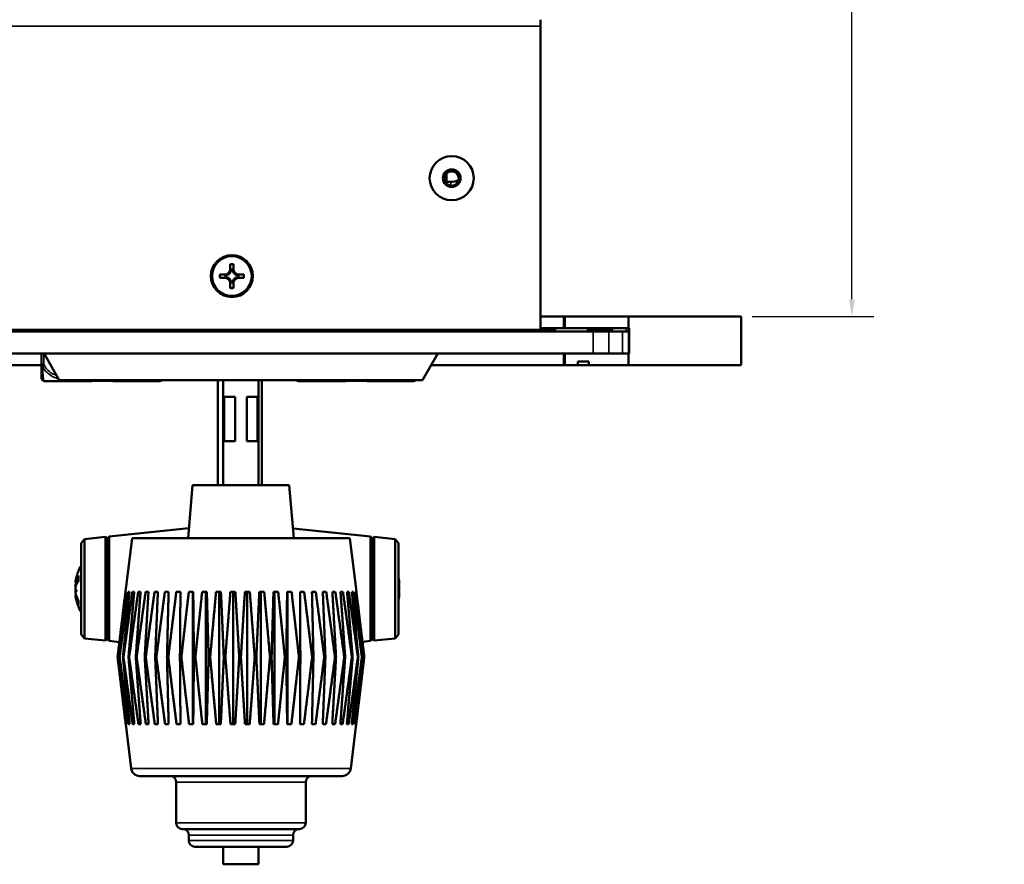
# Model space of a CAD drawing. Header units: inches. Extents: x 1.4 to 53.9, y 1.3 to 58.
# Tile 29 of 227: x 47.2 to 52.8, y 3.5 to 8.3. Entities that reach past the tile are written whole.
import ezdxf

# ---------------------------------------------------------------- set-up
doc = ezdxf.new("R2010")
doc.units = ezdxf.units.IN
doc.header["$MEASUREMENT"] = 0
for name, color, linetype, lineweight in [('Dimension (ANSI)', 7, 'Continuous', 25), ('Visible (ANSI)', 7, 'Continuous', 50), ('Visible Narrow (ANSI)', 7, 'Continuous', 35)]:
    doc.layers.add(name, color=color, linetype=linetype, lineweight=lineweight)
doc.styles.add('Note Text (ANSI)', font='tahoma.ttf')
doc.dimstyles.new('Default (ANSI)', dxfattribs={"dimtxt": 0.25, "dimasz": 0.098425, "dimexe": 0.125, "dimexo": 0.0625, "dimgap": 0.031496, "dimtad": 0, "dimtih": 1, "dimtoh": 1, "dimrnd": 1e-08, "dimzin": 4, "dimdsep": 46, "dimtxsty": 'Note Text (ANSI)', "dimcen": 0.09, "dimdle": 0.393701, "dimclrd": 256, "dimclre": 256, "dimclrt": 256, "dimadec": 0, "dimazin": 1, "dimtfac": 1, "dimtofl": 0, "dimtmove": 0, "dimatfit": 3, "dimfxl": 1, "dimtolj": 1, "dimtzin": 4, "dimlwd": -1, "dimlwe": -1, "dimarcsym": 0})

# ---------------------------------------------------------------- blocks, each defined once
blk = doc.blocks.new('*D4')
at = {"layer": 'Defpoints', "color": 0, "transparency": 16777216}
for p in [(50.1927, 11.7652), (51.3302, 6.5901), (51.9576, 6.5901)]:
    blk.add_point(p, dxfattribs=at)
at = {"layer": 'Dimension (ANSI)', "transparency": 16777216}
for p, q in [((50.2552, 11.7652), (52.0826, 11.7652)), ((51.9576, 11.6668), (51.9576, 9.3727)), ((51.9576, 6.6885), (51.9576, 8.9826)), ((51.3927, 6.5901), (52.0826, 6.5901))]:
    blk.add_line(p, q, dxfattribs=at)
for points in [[(51.9412, 11.6668), (51.974, 11.6668), (51.9576, 11.7652)], [(51.9412, 6.6885), (51.974, 6.6885), (51.9576, 6.5901)]]:
    blk.add_solid(points, dxfattribs=at)
at = {"layer": 'Dimension (ANSI)', "transparency": 16777216, "insert": (51.0355, 9.3412), "char_height": 0.25, "attachment_point": 1, "style": 'Note Text (ANSI)'}
blk.add_mtext('\\A1;5.18 [131.5]', dxfattribs=at)

msp = doc.modelspace()

# ---------------------------------------------------------------- linework, layer by layer
at = {"layer": 'Visible (ANSI)'}
for p, q in [((50.1927, 8.2356), (50.1927, 8.2732)), ((50.1927, 8.2356), (50.1927, 6.5151)), ((49.6586, 7.3946), (49.6548, 7.3946)), ((49.6586, 7.3996), (49.6586, 7.3946)), ((49.6586, 7.3946), (49.6586, 7.3457)), ((49.6586, 7.3536), (49.6836, 7.3536)), ((48.4337, 6.8605), (48.4337, 6.888)), ((48.4337, 6.888), (48.4517, 6.888)), ((48.4517, 6.888), (48.4517, 6.8605)), ((48.3742, 6.8105), (48.3742, 6.8285)), ((48.3742, 6.8285), (48.4017, 6.8285)), ((48.3742, 6.8285), (48.4177, 6.8281)), ((48.4017, 6.8105), (48.3742, 6.8105)), ((48.4059, 6.8243), (48.4059, 6.8141)), ((48.4074, 6.8229), (48.4074, 6.8154)), ((48.4216, 6.8281), (48.4177, 6.8281)), ((48.4177, 6.8281), (48.4177, 6.826)), ((48.4177, 6.8123), (48.4177, 6.8103)), ((48.4359, 6.8442), (48.4337, 6.8442)), ((48.4478, 6.8561), (48.4376, 6.8561)), ((48.4465, 6.8545), (48.439, 6.8545)), ((48.4517, 6.8442), (48.4496, 6.8442)), ((48.4678, 6.8281), (48.4638, 6.8281)), ((48.4678, 6.8281), (48.5112, 6.8285)), ((48.4678, 6.826), (48.4678, 6.8281)), ((48.4678, 6.8103), (48.4678, 6.8123)), ((48.478, 6.8154), (48.478, 6.8229)), ((48.4796, 6.8141), (48.4796, 6.8243)), ((48.4837, 6.8285), (48.5112, 6.8285)), ((48.5112, 6.8105), (48.4837, 6.8105)), ((48.5112, 6.8285), (48.5112, 6.8105)), ((48.4337, 6.7941), (48.4359, 6.7941)), ((48.4337, 6.751), (48.4337, 6.7785)), ((48.4376, 6.7824), (48.4478, 6.7824)), ((48.439, 6.7838), (48.4465, 6.7838)), ((48.4496, 6.7941), (48.4517, 6.7941)), ((48.4517, 6.7785), (48.4517, 6.751)), ((48.4517, 6.751), (48.4337, 6.751)), ((50.1927, 6.5901), (50.3252, 6.5901)), ((50.3252, 6.5901), (50.3252, 6.5251)), ((50.3302, 6.5901), (50.3252, 6.5901)), ((50.3302, 6.5901), (50.3302, 6.5251)), ((50.6902, 6.5901), (50.3302, 6.5901)), ((51.3302, 6.5901), (50.6902, 6.5901)), ((50.6902, 6.5901), (50.6902, 6.5251)), ((51.3302, 6.3151), (51.3302, 6.5901)), ((18.4205, 6.5051), (50.4909, 6.5051)), ((50.1927, 6.5151), (18.7187, 6.5151)), ((50.1927, 6.5146), (18.7187, 6.5146)), ((49.0828, 6.5051), (49.0828, 6.5146)), ((49.4557, 6.5146), (49.4653, 6.5051)), ((49.4658, 6.5051), (49.4563, 6.5146)), ((49.9968, 6.5051), (49.9968, 6.5051)), ((50.0568, 6.5051), (50.0568, 6.5051)), ((50.1927, 6.5251), (50.3252, 6.5251)), ((50.1927, 6.5146), (50.1927, 6.5151)), ((50.1927, 6.5146), (50.1927, 6.5051)), ((50.2659, 6.515), (50.2756, 6.51)), ((50.2705, 6.515), (50.2756, 6.5177)), ((50.2705, 6.5126), (50.2705, 6.5176)), ((50.2817, 6.5251), (50.2817, 6.5246)), ((50.3252, 6.5251), (50.3302, 6.5251)), ((50.3302, 6.5251), (50.6902, 6.5251)), ((50.4612, 6.5099), (50.4612, 6.5198)), ((50.4909, 6.5051), (50.5793, 6.5051)), ((50.6561, 6.5051), (50.5793, 6.5051)), ((50.5992, 6.5099), (50.5992, 6.5198)), ((50.6561, 6.5051), (50.6927, 6.5051)), ((50.6802, 6.5051), (50.6802, 6.5251)), ((50.6902, 6.5251), (50.6952, 6.5251)), ((50.6927, 6.3801), (50.6927, 6.5051)), ((50.6952, 6.5251), (50.6952, 6.3801)), ((50.4909, 6.3801), (18.4205, 6.3801)), ((47.3644, 6.3801), (47.3644, 6.3204)), ((47.4639, 6.2301), (47.3782, 6.3801)), ((49.5242, 6.2301), (49.61, 6.3801)), ((50.3252, 6.3801), (50.3252, 6.3151)), ((50.3302, 6.3801), (50.3302, 6.3151)), ((50.5259, 6.3801), (50.4909, 6.3801)), ((50.6902, 6.3801), (50.5259, 6.3801)), ((50.6952, 6.3801), (50.6902, 6.3801)), ((50.6902, 6.3801), (50.6902, 6.3151)), ((47.1901, 6.3151), (47.3644, 6.3151)), ((49.5728, 6.3151), (50.3252, 6.3151)), ((50.3252, 6.3151), (50.3302, 6.3151)), ((50.3302, 6.3151), (50.4039, 6.3151)), ((50.4039, 6.3151), (50.4039, 6.3351)), ((50.4039, 6.3351), (50.4669, 6.3351)), ((50.4669, 6.3151), (50.4039, 6.3151)), ((50.4669, 6.3351), (50.4669, 6.3151)), ((50.4669, 6.3151), (50.6902, 6.3151)), ((50.6902, 6.3151), (51.3302, 6.3151)), ((47.3802, 6.2245), (47.555, 6.2245)), ((49.5242, 6.2301), (47.4639, 6.2301)), ((47.555, 6.2245), (47.6242, 6.2245)), ((47.7897, 6.2245), (47.8589, 6.2245)), ((47.8589, 6.2245), (48.0337, 6.2245)), ((48.3631, 5.6344), (48.3631, 6.2301)), ((48.3941, 5.6344), (48.3941, 6.2301)), ((48.5941, 5.6344), (48.5941, 6.2301)), ((48.6131, 6.2301), (48.6131, 5.6344)), ((48.8202, 6.2245), (48.995, 6.2245)), ((48.995, 6.2245), (49.0642, 6.2245)), ((49.2297, 6.2245), (49.2989, 6.2245)), ((49.2989, 6.2245), (49.4737, 6.2245)), ((48.3996, 5.8844), (48.3996, 6.1344)), ((48.4613, 6.1344), (48.3996, 6.1344)), ((48.4613, 6.1344), (48.4613, 5.8844)), ((48.5269, 5.8844), (48.5269, 6.1344)), ((48.5885, 6.1344), (48.5269, 6.1344)), ((48.5885, 6.1344), (48.5885, 5.8844)), ((48.3996, 5.8844), (48.4613, 5.8844)), ((48.5269, 5.8844), (48.5885, 5.8844)), ((48.2203, 5.6344), (48.1941, 5.3344)), ((48.2203, 5.6344), (48.7678, 5.6344)), ((48.7678, 5.6344), (48.7941, 5.3344)), ((47.7469, 5.3424), (48.199, 5.3906)), ((49.2292, 5.3424), (48.7893, 5.3893)), ((47.588, 5.3054), (47.6079, 5.3275)), ((47.588, 4.7874), (47.588, 5.3054)), ((47.6079, 5.3275), (47.7271, 5.3403)), ((47.6079, 5.3275), (47.6079, 4.7653)), ((47.7271, 5.3403), (47.7271, 4.7526)), ((47.738, 5.3314), (47.7271, 5.3403)), ((47.738, 5.3314), (47.7469, 5.3424)), ((47.738, 5.3314), (47.738, 4.7614)), ((47.7469, 4.7505), (47.7469, 5.3424)), ((47.877, 5.3344), (47.8395, 5.0294)), ((47.877, 5.3344), (49.1112, 5.3344)), ((49.1112, 5.3344), (49.1486, 5.0294)), ((49.2292, 5.3424), (49.2292, 4.7505)), ((49.238, 5.3314), (49.2292, 5.3424)), ((49.238, 5.3314), (49.249, 5.3403)), ((49.238, 5.3314), (49.238, 4.7614)), ((49.249, 4.7526), (49.249, 5.3403)), ((49.3682, 5.3275), (49.249, 5.3403)), ((49.3682, 4.7653), (49.3682, 5.3275)), ((49.388, 5.3054), (49.3682, 5.3275)), ((49.388, 5.3054), (49.388, 4.7874)), ((47.5568, 5.0876), (47.557, 5.0876)), ((47.557, 5.0832), (47.5674, 5.0823)), ((47.5732, 5.1191), (47.5732, 5.0905)), ((49.3917, 5.0874), (49.39, 5.0873)), ((47.8396, 5.0294), (47.8395, 5.0294)), ((47.8459, 5.0294), (47.8426, 5.0294)), ((47.8625, 5.0294), (47.8557, 5.0294)), ((47.889, 5.0294), (47.8789, 5.0294)), ((47.925, 5.0294), (47.9117, 5.0294)), ((47.97, 5.0294), (47.9538, 5.0294)), ((48.0233, 5.0294), (48.0044, 5.0294)), ((48.0841, 5.0294), (48.0627, 5.0294)), ((48.1512, 5.0294), (48.1278, 5.0294)), ((48.2238, 5.0294), (48.1987, 5.0294)), ((48.2218, 5.0294), (48.2218, 4.2794)), ((48.3007, 5.0294), (48.2742, 5.0294)), ((48.2952, 5.0294), (48.2952, 4.2794)), ((48.3806, 5.0294), (48.3532, 5.0294)), ((48.3716, 5.0294), (48.3716, 4.2794)), ((48.4623, 5.0294), (48.4344, 5.0294)), ((48.4501, 5.0294), (48.4501, 4.2794)), ((48.5445, 5.0294), (48.5166, 5.0294)), ((48.5292, 5.0294), (48.5292, 4.2794)), ((48.6259, 5.0294), (48.5984, 5.0294)), ((48.6077, 5.0294), (48.6077, 4.2794)), ((48.7052, 5.0294), (48.6786, 5.0294)), ((48.6845, 5.0294), (48.6845, 4.2794)), ((48.7812, 5.0294), (48.7558, 5.0294)), ((48.7583, 5.0294), (48.7583, 4.2794)), ((48.8526, 5.0294), (48.829, 5.0294)), ((48.9185, 5.0294), (48.8968, 5.0294)), ((48.9776, 5.0294), (48.9583, 5.0294)), ((49.0291, 5.0294), (49.0125, 5.0294)), ((49.0721, 5.0294), (49.0585, 5.0294)), ((49.106, 5.0294), (49.0956, 5.0294)), ((49.1303, 5.0294), (49.1232, 5.0294)), ((49.1446, 5.0294), (49.1409, 5.0294)), ((49.1486, 5.0294), (49.1484, 5.0294)), ((47.5568, 5.0052), (47.561, 5.0056)), ((47.557, 5.0096), (47.5597, 5.0098)), ((47.5732, 4.9769), (47.5732, 4.9565)), ((49.3911, 5.0164), (49.388, 5.0166)), ((49.3917, 5.0054), (49.391, 5.0054)), ((47.588, 4.7874), (47.6079, 4.7653)), ((47.6079, 4.7653), (47.7271, 4.7526)), ((47.738, 4.7614), (47.7271, 4.7526)), ((47.738, 4.7614), (47.7469, 4.7505)), ((47.7469, 4.7505), (47.8051, 4.7443)), ((49.2292, 4.7505), (49.1829, 4.7455)), ((49.238, 4.7614), (49.2292, 4.7505)), ((49.238, 4.7614), (49.249, 4.7526)), ((49.3682, 4.7653), (49.249, 4.7526)), ((49.388, 4.7874), (49.3682, 4.7653)), ((47.7949, 4.6594), (47.7954, 4.6594)), ((47.8047, 4.6594), (47.8064, 4.6594)), ((47.8254, 4.6594), (47.8282, 4.6594)), ((47.8567, 4.6594), (47.8605, 4.6594)), ((47.898, 4.6594), (47.9029, 4.6594)), ((47.9487, 4.6594), (47.9545, 4.6594)), ((48.008, 4.6594), (48.0146, 4.6594)), ((48.0749, 4.6594), (48.0823, 4.6594)), ((48.1485, 4.6594), (48.1565, 4.6594)), ((48.2275, 4.6594), (48.2361, 4.6594)), ((48.3108, 4.6594), (48.3196, 4.6594)), ((48.3969, 4.6594), (48.406, 4.6594)), ((48.4845, 4.6594), (48.4937, 4.6594)), ((48.5723, 4.6594), (48.5814, 4.6594)), ((48.6589, 4.6594), (48.6678, 4.6594)), ((48.7429, 4.6594), (48.7514, 4.6594)), ((48.8229, 4.6594), (48.831, 4.6594)), ((48.8978, 4.6594), (48.9052, 4.6594)), ((48.9663, 4.6594), (48.973, 4.6594)), ((49.0273, 4.6594), (49.0332, 4.6594)), ((49.0799, 4.6594), (49.0849, 4.6594)), ((49.1233, 4.6594), (49.1273, 4.6594)), ((49.1568, 4.6594), (49.1597, 4.6594)), ((49.1798, 4.6594), (49.1816, 4.6594)), ((49.192, 4.6594), (49.1927, 4.6594)), ((47.8407, 4.2794), (47.8408, 4.2794)), ((47.8716, 4.0283), (47.8407, 4.2794)), ((47.8439, 4.2794), (47.847, 4.2794)), ((47.857, 4.2794), (47.8635, 4.2794)), ((47.8803, 4.2794), (47.8898, 4.2794)), ((47.9131, 4.2794), (47.9258, 4.2794)), ((47.9552, 4.2794), (47.9706, 4.2794)), ((48.0057, 4.2794), (48.0238, 4.2794)), ((48.064, 4.2794), (48.0843, 4.2794)), ((48.129, 4.2794), (48.1513, 4.2794)), ((48.1998, 4.2794), (48.2237, 4.2794)), ((48.2752, 4.2794), (48.3004, 4.2794)), ((48.3541, 4.2794), (48.3801, 4.2794)), ((48.4352, 4.2794), (48.4617, 4.2794)), ((48.5172, 4.2794), (48.5437, 4.2794)), ((48.5989, 4.2794), (48.625, 4.2794)), ((48.6789, 4.2794), (48.7042, 4.2794)), ((48.756, 4.2794), (48.78, 4.2794)), ((48.8289, 4.2794), (48.8514, 4.2794)), ((48.8966, 4.2794), (48.9171, 4.2794)), ((48.9579, 4.2794), (48.9762, 4.2794)), ((49.0119, 4.2794), (49.0277, 4.2794)), ((49.0578, 4.2794), (49.0707, 4.2794)), ((49.0947, 4.2794), (49.1047, 4.2794)), ((49.1166, 4.0283), (49.1474, 4.2794)), ((49.1222, 4.2794), (49.129, 4.2794)), ((49.1398, 4.2794), (49.1433, 4.2794)), ((49.1472, 4.2794), (49.1474, 4.2794)), ((49.067, 3.9844), (47.9212, 3.9844)), ((48.1269, 3.9494), (48.1269, 3.7194)), ((48.8613, 3.9494), (48.8613, 3.7194)), ((48.8263, 3.6844), (48.1619, 3.6844)), ((48.1987, 3.6494), (48.1987, 3.6194)), ((48.7894, 3.6494), (48.7894, 3.6194)), ((48.7544, 3.5844), (48.2337, 3.5844)), ((48.3942, 3.5844), (48.3942, 3.4844)), ((48.5939, 3.5844), (48.5939, 3.4844)), ((48.5939, 3.4844), (48.3942, 3.4844))]:
    msp.add_line(p, q, dxfattribs=at)
for centre, radius, start, end in [((49.6836, 7.4611), 0.1075, 270, 294.6583), ((47.3802, 6.2403), 0.0157, 180, 270), ((48.0337, 6.2403), 0.0157, 270, 319.4584), ((48.8202, 6.2403), 0.0157, 220.5416, 270), ((49.4737, 6.2403), 0.0157, 270, 319.4584), ((47.8244, 5.0464), 0.2708, 150.762, 170.9829), ((49.1241, 5.0464), 0.2708, 9.1353, 12.957), ((47.8244, 5.0464), 0.2708, 189.0171, 209.238), ((49.1241, 5.0464), 0.2708, 347.043, 350.8647), ((47.9212, 4.0344), 0.05, 187, 270), ((49.067, 4.0344), 0.05, 270, 353), ((48.0919, 3.9494), 0.035, 0, 90), ((48.8963, 3.9494), 0.035, 90, 180), ((48.1619, 3.7194), 0.035, 180, 270), ((48.1637, 3.6494), 0.035, 0, 90), ((48.8244, 3.6494), 0.035, 90, 180), ((48.8263, 3.7194), 0.035, 270, 0), ((48.2337, 3.6194), 0.035, 180, 270), ((48.7544, 3.6194), 0.035, 270, 0)]:
    msp.add_arc(centre, radius, start, end, dxfattribs=at)
for centre, major_axis in [((49.6889, 7.3746), (0.125, 0)), ((49.6889, 7.3746), (-0.125, 0)), ((49.6889, 7.3746), (-0.05, 0)), ((49.6889, 7.3726), (0.0406, 0)), ((48.4427, 6.8195), (0.119, 0)), ((48.4427, 6.8195), (0.1125, 0))]:
    msp.add_ellipse(centre, major_axis=major_axis, ratio=0.999985, dxfattribs=at)
for centre, major_axis, ratio, start_param, end_param in [((49.6889, 7.3735), (0.05, 0), 0.999985, 0.010821, 3.130771), ((48.4017, 6.8605), (0.032, 0), 0.999985, 4.712389, 6.283185), ((48.4017, 6.7785), (0.032, 0), 0.999985, 0, 1.570796), ((48.4064, 6.8602), (0.0337, -0.0134), 0.988199, 5.070915, 5.402202), ((48.4064, 6.7782), (-0.0337, 0.0134), 0.988199, 4.772715, 5.104002), ((48.4017, 6.8601), (-0.0377, 0), 0.999985, 1.722262, 2.007869), ((48.4017, 6.7781), (0.0377, 0), 0.999985, 1.133723, 1.419331), ((48.4017, 6.8601), (-0.0377, 0), 0.999985, 2.127289, 2.5851), ((48.4017, 6.7781), (0.0377, 0), 0.999985, 0.556493, 1.014303), ((48.4017, 6.8555), (0, 0.0365), 0.983455, 4.397645, 4.728932), ((48.4017, 6.8601), (0.0377, 0), 0.999985, 5.846112, 6.13172), ((48.4837, 6.8601), (-0.0377, 0), 0.999985, 0.151466, 0.437073), ((48.4837, 6.8555), (0, -0.0365), 0.983455, 4.695846, 5.027133), ((48.4837, 6.8605), (-0.032, 0), 0.999985, 0, 1.570796), ((48.4837, 6.8601), (-0.0377, 0), 0.999985, 0.556493, 1.014303), ((48.4837, 6.7785), (-0.032, 0), 0.999985, 4.712389, 6.283185), ((48.4837, 6.7781), (0.0377, 0), 0.999985, 2.127289, 2.5851), ((48.4837, 6.8601), (-0.0377, 0), 0.999985, 1.133723, 1.419331), ((48.479, 6.8602), (0.0337, 0.0134), 0.988199, 4.022576, 4.353863), ((48.4837, 6.7781), (0.0377, 0), 0.999985, 1.722262, 2.007869), ((48.479, 6.7782), (-0.0337, -0.0134), 0.988199, 4.320776, 4.652063), ((48.4017, 6.7781), (0.0377, 0), 0.999985, 0.151466, 0.437073), ((48.4017, 6.783), (0, 0.0359), 0.999504, 4.695846, 5.027133), ((48.4837, 6.7781), (-0.0377, 0), 0.999985, 5.846112, 6.13172), ((48.4837, 6.783), (0, -0.0359), 0.999504, 4.397645, 4.728932), ((50.2127, 6.5095), (0.0578, 0.0005), 0.220723, 0.402773, 1.922863), ((50.2127, 6.5172), (0.0578, 0.0005), 0.220723, 0, 0.630333), ((50.5302, 6.5267), (0.0578, 0), 0.220857, 3.270357, 6.154421), ((50.5302, 6.5343), (-0.0578, 0), 0.220857, 0.811268, 2.330325), ((47.8175, 5.0495), (-0.1089, -0.2448), 0.981775, 4.844878, 4.97421), ((47.8175, 5.0377), (-0.211, 0.1651), 0.959481, 0.35114, 0.480472), ((47.5274, 5.1009), (-0.0686, 0.0028), 0.148914, 2.025667, 2.028828), ((47.823, 5.0348), (-0.2684, 0.0323), 0.684182, 5.975665, 6.172967), ((47.823, 5.0604), (-0.269, -0.0269), 0.484523, 5.84502, 6.042322), ((47.823, 5.0574), (-0.2682, -0.0342), 0.724085, 5.97881, 5.998821), ((49.1255, 5.0422), (0.2569, 0.0841), 0.959972, 6.171038, 6.20366), ((49.1255, 5.0543), (0.2663, -0.0469), 0.864699, 0.343574, 0.376196), ((49.4211, 5.093), (-0.0686, 0.0038), 0.145069, 1.11308, 1.130096), ((49.1309, 5.0585), (0.233, -0.1322), 0.936063, 0.651848, 0.658613), ((47.8175, 5.0086), (-0.2637, 0.0477), 0.221909, 0.203689, 0.333021), ((47.5274, 5.0299), (0.0686, 0.0121), 0.011646, 1.029614, 1.11993), ((47.8175, 5.0851), (-0.2639, -0.0467), 0.077234, 0.14989, 0.279222), ((49.1309, 5.0096), (0.2635, 0.0489), 0.305995, 0.106846, 0.170554), ((49.1309, 5.0811), (0.2629, -0.0519), 0.441366, 0.250388, 0.314097), ((49.1255, 5.031), (0.2693, 0.0244), 0.266193, 6.034015, 6.066637), ((49.4211, 5.0337), (0.0686, 0.0109), 0.066941, 2.009016, 2.062571), ((49.4211, 5.0182), (-0.0686, 0.0115), 0.046265, 5.168979, 5.222534), ((49.4211, 5.0747), (-0.0686, -0.0115), 0.046265, 1.070261, 1.114206), ((49.1309, 5.0117), (0.2629, 0.0519), 0.441366, 5.97904, 6.032797), ((47.823, 5.0355), (-0.2682, 0.0342), 0.724085, 0.284364, 0.481666), ((47.823, 5.0542), (-0.2661, -0.0479), 0.870426, 0.037075, 0.234377), ((49.1255, 5.0603), (0.269, -0.0271), 0.494671, 6.107996, 6.140618), ((49.1309, 5.0344), (0.233, 0.1322), 0.936063, 5.567629, 5.631338), ((49.1309, 5.0638), (0.2494, -0.0981), 0.880365, 0.106175, 0.169883), ((49.4211, 4.9934), (0.0686, -0.0055), 0.13599, 2.030566, 2.038916)]:
    msp.add_ellipse(centre, major_axis=major_axis, ratio=ratio, start_param=start_param, end_param=end_param, dxfattribs=at)
for points, weights in [([(48.4017, 6.8285), (48.4109, 6.8285), (48.4216, 6.8281)], [1, 1.0434797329, 1]), ([(48.4216, 6.8101), (48.4109, 6.8105), (48.4017, 6.8105)], [1, 1.0434797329, 1]), ([(48.4337, 6.8402), (48.4337, 6.8514), (48.4337, 6.8605)], [1, 1.0434797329, 1]), ([(48.4517, 6.8605), (48.4517, 6.8514), (48.4517, 6.8402)], [1, 1.0434797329, 1]), ([(48.4638, 6.8281), (48.4746, 6.8285), (48.4837, 6.8285)], [1, 1.0434797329, 1]), ([(48.4837, 6.8105), (48.4746, 6.8105), (48.4638, 6.8101)], [1, 1.0434797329, 1]), ([(48.4337, 6.7785), (48.4337, 6.7876), (48.4337, 6.798)], [1, 1.0434797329, 1]), ([(48.4517, 6.798), (48.4517, 6.7876), (48.4517, 6.7785)], [1, 1.0434797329, 1]), ([(47.8396, 5.0294), (47.818, 4.8522), (47.7949, 4.6594)], [1, 1.00071566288, 1]), ([(47.7954, 4.6594), (47.8198, 4.8522), (47.8426, 5.0294)], [1, 1.00071566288, 1]), ([(47.8459, 5.0294), (47.826, 4.8522), (47.8047, 4.6594)], [1, 1.00071566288, 1]), ([(47.8064, 4.6594), (47.8319, 4.8522), (47.8557, 5.0294)], [1, 1.00071566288, 1]), ([(47.8625, 5.0294), (47.8446, 4.8522), (47.8254, 4.6594)], [1, 1.00071566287, 1]), ([(47.8282, 4.6594), (47.8544, 4.8522), (47.8789, 5.0294)], [1, 1.00071566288, 1]), ([(47.889, 5.0294), (47.8734, 4.8522), (47.8567, 4.6594)], [1, 1.00071566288, 1]), ([(47.8605, 4.6594), (47.887, 4.8522), (47.9117, 5.0294)], [1, 1.00071566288, 1]), ([(47.925, 5.0294), (47.912, 4.8522), (47.898, 4.6594)], [1, 1.00071566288, 1]), ([(47.9029, 4.6594), (47.9292, 4.8522), (47.9538, 5.0294)], [1, 1.00071566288, 1]), ([(47.97, 5.0294), (47.9597, 4.8522), (47.9487, 4.6594)], [1, 1.00071566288, 1]), ([(47.9545, 4.6594), (47.9803, 4.8522), (48.0044, 5.0294)], [1, 1.00071566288, 1]), ([(48.0233, 5.0294), (48.0159, 4.8522), (48.008, 4.6594)], [1, 1.00071566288, 1]), ([(48.0146, 4.6594), (48.0395, 4.8522), (48.0627, 5.0294)], [1, 1.00071566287, 1]), ([(48.0841, 5.0294), (48.0797, 4.8522), (48.0749, 4.6594)], [1, 1.00071566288, 1]), ([(48.0823, 4.6594), (48.1058, 4.8522), (48.1278, 5.0294)], [1, 1.00071566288, 1]), ([(48.1512, 5.0294), (48.1499, 4.8522), (48.1485, 4.6594)], [1, 1.00071566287, 1]), ([(48.1565, 4.6594), (48.1783, 4.8522), (48.1987, 5.0294)], [1, 1.00071566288, 1]), ([(48.2238, 5.0294), (48.2256, 4.8522), (48.2275, 4.6594)], [1, 1.00071566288, 1]), ([(48.2361, 4.6594), (48.2558, 4.8522), (48.2742, 5.0294)], [1, 1.00071566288, 1]), ([(48.3007, 5.0294), (48.3056, 4.8522), (48.3108, 4.6594)], [1, 1.00071566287, 1]), ([(48.3196, 4.6594), (48.337, 4.8522), (48.3532, 5.0294)], [1, 1.00071566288, 1]), ([(48.3806, 5.0294), (48.3885, 4.8522), (48.3969, 4.6594)], [1, 1.00071566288, 1]), ([(48.406, 4.6594), (48.4207, 4.8522), (48.4344, 5.0294)], [1, 1.00071566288, 1]), ([(48.4623, 5.0294), (48.473, 4.8522), (48.4845, 4.6594)], [1, 1.00071566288, 1]), ([(48.4937, 4.6594), (48.5055, 4.8522), (48.5166, 5.0294)], [1, 1.00071566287, 1]), ([(48.5445, 5.0294), (48.5579, 4.8522), (48.5723, 4.6594)], [1, 1.00071566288, 1]), ([(48.5814, 4.6594), (48.5902, 4.8522), (48.5984, 5.0294)], [1, 1.00071566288, 1]), ([(48.6259, 5.0294), (48.6418, 4.8522), (48.6589, 4.6594)], [1, 1.00071566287, 1]), ([(48.6678, 4.6594), (48.6734, 4.8522), (48.6786, 5.0294)], [1, 1.00071566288, 1]), ([(48.7052, 5.0294), (48.7234, 4.8522), (48.7429, 4.6594)], [1, 1.00071566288, 1]), ([(48.7514, 4.6594), (48.7537, 4.8522), (48.7558, 5.0294)], [1, 1.00071566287, 1]), ([(48.7812, 5.0294), (48.8013, 4.8522), (48.8229, 4.6594)], [1, 1.00071566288, 1]), ([(48.831, 4.6594), (48.8299, 4.8522), (48.829, 5.0294)], [1, 1.00071566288, 1]), ([(48.8526, 5.0294), (48.8744, 4.8522), (48.8978, 4.6594)], [1, 1.00071566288, 1]), ([(48.9052, 4.6594), (48.9009, 4.8522), (48.8968, 5.0294)], [1, 1.00071566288, 1]), ([(48.9185, 5.0294), (48.9416, 4.8522), (48.9663, 4.6594)], [1, 1.00071566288, 1]), ([(48.973, 4.6594), (48.9654, 4.8522), (48.9583, 5.0294)], [1, 1.00071566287, 1]), ([(48.9776, 5.0294), (49.0016, 4.8522), (49.0273, 4.6594)], [1, 1.00071566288, 1]), ([(49.0332, 4.6594), (49.0225, 4.8522), (49.0125, 5.0294)], [1, 1.00071566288, 1]), ([(49.0291, 5.0294), (49.0536, 4.8522), (49.0799, 4.6594)], [1, 1.00071566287, 1]), ([(49.0849, 4.6594), (49.0713, 4.8522), (49.0585, 5.0294)], [1, 1.00071566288, 1]), ([(49.0721, 5.0294), (49.0969, 4.8522), (49.1233, 4.6594)], [1, 1.00071566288, 1]), ([(49.1273, 4.6594), (49.1109, 4.8522), (49.0956, 5.0294)], [1, 1.00071566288, 1]), ([(49.106, 5.0294), (49.1306, 4.8522), (49.1568, 4.6594)], [1, 1.00071566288, 1]), ([(49.1597, 4.6594), (49.1408, 4.8522), (49.1232, 5.0294)], [1, 1.00071566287, 1]), ([(49.1303, 5.0294), (49.1542, 4.8522), (49.1798, 4.6594)], [1, 1.00071566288, 1]), ([(49.1816, 4.6594), (49.1606, 4.8522), (49.1409, 5.0294)], [1, 1.00071566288, 1]), ([(49.1446, 5.0294), (49.1675, 4.8522), (49.192, 4.6594)], [1, 1.00071566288, 1]), ([(49.1927, 4.6594), (49.1698, 4.8522), (49.1484, 5.0294)], [1, 1.00071566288, 1]), ([(49.1486, 5.0294), (49.1702, 4.8522), (49.1932, 4.6594)], [1, 1.00071566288, 1]), ([(47.7949, 4.6594), (47.8186, 4.461), (47.8408, 4.2794)], [1, 1.00075667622, 1]), ([(47.8439, 4.2794), (47.8205, 4.461), (47.7954, 4.6594)], [1, 1.00075667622, 1]), ([(47.8047, 4.6594), (47.8266, 4.461), (47.847, 4.2794)], [1, 1.00075667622, 1]), ([(47.857, 4.2794), (47.8326, 4.461), (47.8064, 4.6594)], [1, 1.00075667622, 1]), ([(47.8254, 4.6594), (47.8451, 4.461), (47.8635, 4.2794)], [1, 1.00075667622, 1]), ([(47.8803, 4.2794), (47.8551, 4.461), (47.8282, 4.6594)], [1, 1.00075667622, 1]), ([(47.8567, 4.6594), (47.8738, 4.461), (47.8898, 4.2794)], [1, 1.00075667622, 1]), ([(47.9131, 4.2794), (47.8877, 4.461), (47.8605, 4.6594)], [1, 1.00075667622, 1]), ([(47.898, 4.6594), (47.9123, 4.461), (47.9258, 4.2794)], [1, 1.00075667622, 1]), ([(47.9552, 4.2794), (47.9299, 4.461), (47.9029, 4.6594)], [1, 1.00075667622, 1]), ([(47.9487, 4.6594), (47.96, 4.461), (47.9706, 4.2794)], [1, 1.00075667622, 1]), ([(48.0057, 4.2794), (47.981, 4.461), (47.9545, 4.6594)], [1, 1.00075667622, 1]), ([(48.008, 4.6594), (48.0161, 4.461), (48.0238, 4.2794)], [1, 1.00075667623, 1]), ([(48.064, 4.2794), (48.0402, 4.461), (48.0146, 4.6594)], [1, 1.00075667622, 1]), ([(48.0749, 4.6594), (48.0798, 4.461), (48.0843, 4.2794)], [1, 1.00075667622, 1]), ([(48.129, 4.2794), (48.1065, 4.461), (48.0823, 4.6594)], [1, 1.00075667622, 1]), ([(48.1485, 4.6594), (48.15, 4.461), (48.1513, 4.2794)], [1, 1.00075667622, 1]), ([(48.1998, 4.2794), (48.1789, 4.461), (48.1565, 4.6594)], [1, 1.00075667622, 1]), ([(48.2275, 4.6594), (48.2256, 4.461), (48.2237, 4.2794)], [1, 1.00075667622, 1]), ([(48.2752, 4.2794), (48.2563, 4.461), (48.2361, 4.6594)], [1, 1.00075667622, 1]), ([(48.3108, 4.6594), (48.3054, 4.461), (48.3004, 4.2794)], [1, 1.00075667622, 1]), ([(48.3541, 4.2794), (48.3375, 4.461), (48.3196, 4.6594)], [1, 1.00075667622, 1]), ([(48.3969, 4.6594), (48.3882, 4.461), (48.3801, 4.2794)], [1, 1.00075667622, 1]), ([(48.4352, 4.2794), (48.4211, 4.461), (48.406, 4.6594)], [1, 1.00075667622, 1]), ([(48.4845, 4.6594), (48.4727, 4.461), (48.4617, 4.2794)], [1, 1.00075667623, 1]), ([(48.5172, 4.2794), (48.5059, 4.461), (48.4937, 4.6594)], [1, 1.00075667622, 1]), ([(48.5723, 4.6594), (48.5575, 4.461), (48.5437, 4.2794)], [1, 1.00075667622, 1]), ([(48.5989, 4.2794), (48.5905, 4.461), (48.5814, 4.6594)], [1, 1.00075667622, 1]), ([(48.6589, 4.6594), (48.6413, 4.461), (48.625, 4.2794)], [1, 1.00075667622, 1]), ([(48.6789, 4.2794), (48.6735, 4.461), (48.6678, 4.6594)], [1, 1.00075667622, 1]), ([(48.7429, 4.6594), (48.7228, 4.461), (48.7042, 4.2794)], [1, 1.00075667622, 1]), ([(48.756, 4.2794), (48.7538, 4.461), (48.7514, 4.6594)], [1, 1.00075667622, 1]), ([(48.8229, 4.6594), (48.8007, 4.461), (48.78, 4.2794)], [1, 1.00075667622, 1]), ([(48.8289, 4.2794), (48.8299, 4.461), (48.831, 4.6594)], [1, 1.00075667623, 1]), ([(48.8978, 4.6594), (48.8738, 4.461), (48.8514, 4.2794)], [1, 1.00075667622, 1]), ([(48.8966, 4.2794), (48.9008, 4.461), (48.9052, 4.6594)], [1, 1.00075667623, 1]), ([(48.9663, 4.6594), (48.9409, 4.461), (48.9171, 4.2794)], [1, 1.00075667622, 1]), ([(48.9579, 4.2794), (48.9652, 4.461), (48.973, 4.6594)], [1, 1.00075667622, 1]), ([(49.0273, 4.6594), (49.0009, 4.461), (48.9762, 4.2794)], [1, 1.00075667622, 1]), ([(49.0119, 4.2794), (49.0222, 4.461), (49.0332, 4.6594)], [1, 1.00075667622, 1]), ([(49.0799, 4.6594), (49.0529, 4.461), (49.0277, 4.2794)], [1, 1.00075667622, 1]), ([(49.0578, 4.2794), (49.0709, 4.461), (49.0849, 4.6594)], [1, 1.00075667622, 1]), ([(49.1233, 4.6594), (49.0961, 4.461), (49.0707, 4.2794)], [1, 1.00075667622, 1]), ([(49.0947, 4.2794), (49.1104, 4.461), (49.1273, 4.6594)], [1, 1.00075667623, 1]), ([(49.1568, 4.6594), (49.1298, 4.461), (49.1047, 4.2794)], [1, 1.00075667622, 1]), ([(49.1222, 4.2794), (49.1403, 4.461), (49.1597, 4.6594)], [1, 1.00075667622, 1]), ([(49.1798, 4.6594), (49.1535, 4.461), (49.129, 4.2794)], [1, 1.00075667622, 1]), ([(49.1398, 4.2794), (49.16, 4.461), (49.1816, 4.6594)], [1, 1.00075667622, 1]), ([(49.192, 4.6594), (49.1668, 4.461), (49.1433, 4.2794)], [1, 1.00075667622, 1]), ([(49.1472, 4.2794), (49.1691, 4.461), (49.1927, 4.6594)], [1, 1.00075667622, 1]), ([(49.1932, 4.6594), (49.1695, 4.461), (49.1474, 4.2794)], [1, 1.00075667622, 1])]:
    msp.add_rational_spline(points, weights, degree=2, dxfattribs=at)
for points, degree in [([(48.4059, 6.8243), (48.4066, 6.8236), (48.4074, 6.8229)], 2), ([(48.4059, 6.8141), (48.4066, 6.8148), (48.4074, 6.8154)], 2), ([(48.4376, 6.8561), (48.4383, 6.8553), (48.439, 6.8545)], 2), ([(48.4478, 6.8561), (48.4471, 6.8553), (48.4465, 6.8545)], 2), ([(48.4796, 6.8243), (48.4788, 6.8236), (48.478, 6.8229)], 2), ([(48.4796, 6.8141), (48.4788, 6.8148), (48.478, 6.8154)], 2), ([(48.4376, 6.7824), (48.4383, 6.7831), (48.439, 6.7838)], 2), ([(48.4478, 6.7824), (48.4471, 6.7831), (48.4465, 6.7838)], 2), ([(50.1398, 6.5051), (50.1398, 6.5051), (50.1395, 6.5051), (50.1388, 6.5051)], 3), ([(50.1449, 6.5052), (50.1448, 6.5051), (50.1448, 6.5051), (50.1448, 6.5051)], 3), ([(50.1641, 6.5051), (50.1643, 6.5051), (50.1644, 6.5051), (50.1645, 6.5052)], 3), ([(50.2151, 6.5187), (50.2078, 6.5187), (50.2001, 6.5184), (50.1927, 6.5179)], 3), ([(50.1927, 6.5101), (50.2001, 6.5108), (50.2078, 6.5111), (50.2151, 6.5111)], 3), ([(47.5732, 5.1191), (47.5732, 5.1198), (47.5735, 5.1206), (47.5738, 5.1212)], 3), ([(47.5738, 4.9538), (47.5735, 4.9546), (47.5732, 4.9557), (47.5732, 4.9565)], 3)]:
    msp.add_open_spline(points, degree=degree, dxfattribs=at)
for points, knots in [([(49.9889, 6.5051), (50.0156, 6.5051), (50.0423, 6.5051), (50.0915, 6.5052), (50.1142, 6.5052), (50.1425, 6.5052), (50.151, 6.5052), (50.1806, 6.5052), (50.1927, 6.5051), (50.1927, 6.5051)], [-1, -1, -1, -1, -0.75, -0.75, -0.5, -0.5, -0.375, -0.375, 0, 0, 0, 0]), ([(50.2813, 6.5051), (50.2807, 6.5065), (50.2792, 6.508), (50.2734, 6.5113), (50.2684, 6.513), (50.2566, 6.5157), (50.2492, 6.5168), (50.2327, 6.5183), (50.2236, 6.5187), (50.2151, 6.5187)], [-0.2427935, -0.2427935, -0.2427935, -0.2427935, -0.1958313, -0.1958313, -0.1300016, -0.1300016, -0.0650008, -0.0650008, 0, 0, 0, 0]), ([(50.2151, 6.5111), (50.2242, 6.5111), (50.2338, 6.5106), (50.2511, 6.5084), (50.2587, 6.5068), (50.2646, 6.5051)], [-0.5362937, -0.5362937, -0.5362937, -0.5362937, -0.4667649, -0.4667649, -0.3976862, -0.3976862, -0.3976862, -0.3976862]), ([(50.2817, 6.5251), (50.2817, 6.5245), (50.2817, 6.524), (50.281, 6.5215), (50.279, 6.5195), (50.2756, 6.5177)], [-0.27843141, -0.27843141, -0.27843141, -0.27843141, -0.26166097, -0.26166097, -0.20029514, -0.20029514, -0.20029514, -0.20029514]), ([(50.4904, 6.5051), (50.4865, 6.5058), (50.4829, 6.5067), (50.4739, 6.5093), (50.4688, 6.5115), (50.4624, 6.5159), (50.461, 6.5183), (50.4615, 6.522), (50.4626, 6.5235), (50.4647, 6.5251)], [-0.4323799, -0.4323799, -0.4323799, -0.4323799, -0.3972361, -0.3972361, -0.3294485, -0.3294485, -0.261661, -0.261661, -0.2124193, -0.2124193, -0.2124193, -0.2124193]), ([(50.4612, 6.5099), (50.4612, 6.5097), (50.4612, 6.5095), (50.4614, 6.5079), (50.4624, 6.5065), (50.4642, 6.5051)], [-0.26760341, -0.26760341, -0.26760341, -0.26760341, -0.26166097, -0.26166097, -0.21623281, -0.21623281, -0.21623281, -0.21623281]), ([(50.5958, 6.5251), (50.5978, 6.5235), (50.599, 6.522), (50.5995, 6.5183), (50.598, 6.5159), (50.5916, 6.5115), (50.5865, 6.5093), (50.5775, 6.5067), (50.5739, 6.5058), (50.5701, 6.5051)], [-0.860168, -0.860168, -0.860168, -0.860168, -0.8109263, -0.8109263, -0.7431388, -0.7431388, -0.6753512, -0.6753512, -0.6402074, -0.6402074, -0.6402074, -0.6402074]), ([(50.5962, 6.5051), (50.598, 6.5065), (50.599, 6.5079), (50.5992, 6.5095), (50.5992, 6.5097), (50.5992, 6.5099)], [-0.85635449, -0.85635449, -0.85635449, -0.85635449, -0.81092633, -0.81092633, -0.80498389, -0.80498389, -0.80498389, -0.80498389]), ([(47.3644, 6.3204), (47.3644, 6.2811), (47.3644, 6.2582), (47.3644, 6.2485), (47.3644, 6.2421), (47.3644, 6.2403), (47.3644, 6.2403)], [-0.5252205, -0.5252205, -0.5252205, -0.5252205, -0.20743, -0.20743, -0.20743, 0, 0, 0, 0]), ([(47.6242, 6.2245), (47.6246, 6.2245), (47.6251, 6.2245), (47.6416, 6.2245), (47.6576, 6.2247), (47.6806, 6.2248), (47.6873, 6.2248), (47.6965, 6.2249), (47.6989, 6.2249), (47.703, 6.2249), (47.7046, 6.2249), (47.7078, 6.2249), (47.7093, 6.2249), (47.7129, 6.2249), (47.7149, 6.2249), (47.7211, 6.2248), (47.7252, 6.2248), (47.7349, 6.2248), (47.7405, 6.2248), (47.7603, 6.2247), (47.7743, 6.2245), (47.7888, 6.2245), (47.7893, 6.2245), (47.7897, 6.2245)], [-0.416114, -0.416114, -0.416114, -0.416114, -0.4127691, -0.4127691, -0.2896446, -0.2896446, -0.2388934, -0.2388934, -0.2201881, -0.2201881, -0.2080204, -0.2080204, -0.196499, -0.196499, -0.1809939, -0.1809939, -0.149741, -0.149741, -0.1073162, -0.1073162, 0, 0, 0.0033356, 0.0033356, 0.0033356, 0.0033356]), ([(49.0642, 6.2245), (49.0646, 6.2245), (49.0651, 6.2245), (49.0816, 6.2245), (49.0976, 6.2247), (49.1206, 6.2248), (49.1273, 6.2248), (49.1365, 6.2249), (49.1389, 6.2249), (49.143, 6.2249), (49.1446, 6.2249), (49.1478, 6.2249), (49.1493, 6.2249), (49.1529, 6.2249), (49.1549, 6.2249), (49.1611, 6.2248), (49.1652, 6.2248), (49.1749, 6.2248), (49.1805, 6.2248), (49.2003, 6.2247), (49.2143, 6.2245), (49.2288, 6.2245), (49.2293, 6.2245), (49.2297, 6.2245)], [-0.416114, -0.416114, -0.416114, -0.416114, -0.4127691, -0.4127691, -0.2896446, -0.2896446, -0.2388934, -0.2388934, -0.2201881, -0.2201881, -0.2080204, -0.2080204, -0.196499, -0.196499, -0.1809939, -0.1809939, -0.149741, -0.149741, -0.1073162, -0.1073162, 0, 0, 0.0033356, 0.0033356, 0.0033356, 0.0033356]), ([(47.5572, 5.0905), (47.5572, 5.0905), (47.5572, 5.0904), (47.557, 5.0893), (47.5568, 5.0885), (47.5567, 5.0878), (47.5567, 5.0876), (47.5568, 5.0876)], [0.02817701, 0.02817701, 0.02817701, 0.02817701, 0.02875644, 0.02875644, 0.04273434, 0.04273434, 0.05114278, 0.05114278, 0.05114278, 0.05114278]), ([(47.5586, 5.0871), (47.5583, 5.0859), (47.5579, 5.0848), (47.5573, 5.0835), (47.5571, 5.0832), (47.5568, 5.0833), (47.5567, 5.0837), (47.5567, 5.0853), (47.5568, 5.0865), (47.557, 5.0883), (47.5571, 5.0888), (47.5572, 5.0894)], [0, 0, 0, 0, 0.01429788, 0.01429788, 0.02859576, 0.02859576, 0.04258156, 0.04258156, 0.05656736, 0.05656736, 0.06157061, 0.06157061, 0.06157061, 0.06157061]), ([(47.5586, 5.0791), (47.5583, 5.0777), (47.5579, 5.076), (47.5573, 5.0723), (47.5571, 5.0703), (47.5568, 5.0666), (47.5567, 5.0647), (47.5567, 5.0611), (47.5568, 5.0595), (47.557, 5.058), (47.557, 5.0578), (47.5571, 5.0576)], [0, 0, 0, 0, 0.01429788, 0.01429788, 0.02859576, 0.02859576, 0.04258156, 0.04258156, 0.05656736, 0.05656736, 0.05905044, 0.05905044, 0.05905044, 0.05905044]), ([(49.3917, 5.0874), (49.3918, 5.0875), (49.3917, 5.0879), (49.3915, 5.0892), (49.3914, 5.0903), (49.3909, 5.093), (49.3905, 5.0947), (49.3901, 5.0969), (49.39, 5.0975), (49.3899, 5.0981)], [0.04277087, 0.04277087, 0.04277087, 0.04277087, 0.05671223, 0.05671223, 0.07082652, 0.07082652, 0.08494082, 0.08494082, 0.08976125, 0.08976125, 0.08976125, 0.08976125]), ([(49.3899, 5.0877), (49.3902, 5.0861), (49.3906, 5.0842), (49.3911, 5.0803), (49.3914, 5.0783), (49.3917, 5.0747), (49.3917, 5.0729), (49.3917, 5.0698), (49.3916, 5.0686), (49.3914, 5.0673), (49.3914, 5.067), (49.3913, 5.0667)], [0, 0, 0, 0, 0.01429788, 0.01429788, 0.02859576, 0.02859576, 0.04258156, 0.04258156, 0.05656736, 0.05656736, 0.06157061, 0.06157061, 0.06157061, 0.06157061]), ([(49.3915, 5.0769), (49.3915, 5.0769), (49.3915, 5.077), (49.3917, 5.0775), (49.3917, 5.0784), (49.3917, 5.0808), (49.3916, 5.0823), (49.3914, 5.0844), (49.3914, 5.085), (49.3913, 5.0857)], [0.02746452, 0.02746452, 0.02746452, 0.02746452, 0.02859576, 0.02859576, 0.04258156, 0.04258156, 0.05656736, 0.05656736, 0.06157061, 0.06157061, 0.06157061, 0.06157061]), ([(47.5572, 5.0435), (47.5572, 5.0436), (47.5572, 5.0436), (47.557, 5.0452), (47.5568, 5.047), (47.5567, 5.0508), (47.5567, 5.0528), (47.5569, 5.0564), (47.5571, 5.0583), (47.5576, 5.0617), (47.5579, 5.0631), (47.5584, 5.0646), (47.5585, 5.065), (47.5586, 5.0653)], [0.02817592, 0.02817592, 0.02817592, 0.02817592, 0.02861542, 0.02861542, 0.04266381, 0.04266381, 0.0567122, 0.0567122, 0.07082649, 0.07082649, 0.08494078, 0.08494078, 0.08976122, 0.08976122, 0.08976122, 0.08976122]), ([(47.5569, 5.0464), (47.5568, 5.0456), (47.5568, 5.0448), (47.5567, 5.0421), (47.5567, 5.0401), (47.5569, 5.0373), (47.557, 5.0363), (47.5571, 5.0353)], [0.03645802, 0.03645802, 0.03645802, 0.03645802, 0.04266381, 0.04266381, 0.0567122, 0.0567122, 0.06435338, 0.06435338, 0.06435338, 0.06435338]), ([(47.5586, 5.0138), (47.5583, 5.0151), (47.5579, 5.0168), (47.5573, 5.0205), (47.5571, 5.0225), (47.5568, 5.0262), (47.5567, 5.0282), (47.5567, 5.0317), (47.5568, 5.0333), (47.557, 5.0351), (47.5571, 5.0355), (47.5572, 5.0359)], [0, 0, 0, 0, 0.01429788, 0.01429788, 0.02859576, 0.02859576, 0.04258156, 0.04258156, 0.05656736, 0.05656736, 0.06157061, 0.06157061, 0.06157061, 0.06157061]), ([(49.3913, 5.0596), (49.3913, 5.0595), (49.3913, 5.0595), (49.3915, 5.0577), (49.3917, 5.0558), (49.3918, 5.0519), (49.3917, 5.0499), (49.3915, 5.0465), (49.3914, 5.0448), (49.3909, 5.042), (49.3905, 5.0409), (49.3901, 5.0399), (49.39, 5.0397), (49.3899, 5.0395)], [0.02817592, 0.02817592, 0.02817592, 0.02817592, 0.02861542, 0.02861542, 0.04266381, 0.04266381, 0.0567122, 0.0567122, 0.07082649, 0.07082649, 0.08494078, 0.08494078, 0.08976122, 0.08976122, 0.08976122, 0.08976122]), ([(49.3913, 5.0332), (49.3913, 5.0333), (49.3913, 5.0333), (49.3915, 5.0351), (49.3917, 5.037), (49.3918, 5.041), (49.3917, 5.0429), (49.3916, 5.0452), (49.3916, 5.0458), (49.3915, 5.0464)], [0.02817592, 0.02817592, 0.02817592, 0.02817592, 0.02861542, 0.02861542, 0.04266381, 0.04266381, 0.0567122, 0.0567122, 0.06168543, 0.06168543, 0.06168543, 0.06168543]), ([(49.3915, 5.0159), (49.3915, 5.0161), (49.3915, 5.0162), (49.3917, 5.0181), (49.3917, 5.0199), (49.3917, 5.023), (49.3916, 5.0243), (49.3914, 5.0255), (49.3914, 5.0258), (49.3913, 5.0261)], [0.02746452, 0.02746452, 0.02746452, 0.02746452, 0.02859576, 0.02859576, 0.04258156, 0.04258156, 0.05656736, 0.05656736, 0.06157061, 0.06157061, 0.06157061, 0.06157061]), ([(47.557, 5.0096), (47.557, 5.0096), (47.557, 5.0096), (47.5568, 5.0095), (47.5567, 5.0091), (47.5567, 5.0075), (47.5568, 5.0065), (47.557, 5.0052)], [0.02743141, 0.02743141, 0.02743141, 0.02743141, 0.02859576, 0.02859576, 0.04258156, 0.04258156, 0.05580048, 0.05580048, 0.05580048, 0.05580048]), ([(47.5569, 5.004), (47.5568, 5.0043), (47.5568, 5.0046), (47.5567, 5.0053), (47.5567, 5.0053), (47.5569, 5.0048), (47.5571, 5.0041), (47.5576, 5.0021), (47.5579, 5.0008), (47.5584, 4.9989), (47.5585, 4.9983), (47.5586, 4.9978)], [0.03646349, 0.03646349, 0.03646349, 0.03646349, 0.04273434, 0.04273434, 0.05671223, 0.05671223, 0.07082652, 0.07082652, 0.08494082, 0.08494082, 0.08976125, 0.08976125, 0.08976125, 0.08976125]), ([(49.3899, 5.0145), (49.3902, 5.0154), (49.3906, 5.0161), (49.3911, 5.0165), (49.3914, 5.0163), (49.3917, 5.0153), (49.3917, 5.0144), (49.3917, 5.012), (49.3916, 5.0105), (49.3914, 5.0084), (49.3914, 5.0078), (49.3913, 5.0072)], [0, 0, 0, 0, 0.01429788, 0.01429788, 0.02859576, 0.02859576, 0.04258156, 0.04258156, 0.05656736, 0.05656736, 0.06157061, 0.06157061, 0.06157061, 0.06157061]), ([(49.3913, 5.0042), (49.3913, 5.0043), (49.3913, 5.0043), (49.3915, 5.005), (49.3917, 5.0054), (49.3918, 5.0054), (49.3917, 5.005), (49.3916, 5.004), (49.3916, 5.0038), (49.3915, 5.0034)], [0.02817701, 0.02817701, 0.02817701, 0.02817701, 0.02875644, 0.02875644, 0.04273434, 0.04273434, 0.05671223, 0.05671223, 0.06168644, 0.06168644, 0.06168644, 0.06168644])]:
    msp.add_open_spline(points, degree=3, knots=knots, dxfattribs=at)
at = {"layer": 'Visible Narrow (ANSI)'}
for p, q in [((18.7187, 8.2356), (50.1927, 8.2356)), ((49.6836, 7.3536), (49.6836, 7.3324)), ((49.9889, 6.5146), (49.9889, 6.5051)), ((50.4909, 6.5051), (50.4909, 6.3801)), ((50.5793, 6.3801), (50.5793, 6.5051)), ((50.6561, 6.5051), (50.6561, 6.3801)), ((47.3763, 6.3204), (47.3763, 6.3801)), ((47.555, 6.2301), (47.555, 6.2245)), ((47.8589, 6.2301), (47.8589, 6.2245)), ((48.995, 6.2301), (48.995, 6.2245)), ((49.2989, 6.2301), (49.2989, 6.2245)), ((47.5586, 5.0871), (47.5702, 5.0864)), ((47.5586, 5.0791), (47.5656, 5.0795)), ((47.5738, 5.1212), (47.5738, 5.0913)), ((49.3899, 5.0981), (49.388, 5.0981)), ((47.5586, 4.9978), (47.5636, 4.998)), ((47.5738, 4.9758), (47.5738, 4.9538)), ((49.3899, 5.0145), (49.388, 5.0147)), ((47.8716, 4.0283), (49.1166, 4.0283)), ((48.8613, 3.9494), (48.1269, 3.9494)), ((48.1269, 3.7194), (48.8613, 3.7194)), ((48.7894, 3.6494), (48.1987, 3.6494)), ((48.1987, 3.6194), (48.7894, 3.6194))]:
    msp.add_line(p, q, dxfattribs=at)
msp.add_ellipse((47.3763, 6.3204), major_axis=(-0.0118, 0), ratio=0.00001, start_param=6.121531, end_param=7.853982, dxfattribs=at)
msp.add_open_spline([(49.6889, 7.3246), (49.6889, 7.3269), (49.6889, 7.3294), (49.6889, 7.3321)], degree=3, dxfattribs=at)
for points, knots in [([(47.3644, 6.3204), (47.3644, 6.3195), (47.3645, 6.3187), (47.3648, 6.3171), (47.3649, 6.3163), (47.3652, 6.3151), (47.3654, 6.3146), (47.3657, 6.3138), (47.3658, 6.3135), (47.3661, 6.3126), (47.3663, 6.312), (47.3671, 6.3105), (47.3676, 6.3095), (47.3686, 6.3078), (47.3691, 6.307), (47.3697, 6.3062)], [-0.02627331, -0.02627331, -0.02627331, -0.02627331, -0.02158775, -0.02158775, -0.01736415, -0.01736415, -0.0147244, -0.0147244, -0.01307456, -0.01307456, -0.00977487, -0.00977487, -0.00449537, -0.00449537, 0.00012419, 0.00012419, 0.00012419, 0.00012419]), ([(47.3697, 6.3062), (47.3699, 6.307), (47.3701, 6.3078), (47.3706, 6.3095), (47.371, 6.3105), (47.3716, 6.312), (47.3718, 6.3126), (47.3722, 6.3135), (47.3724, 6.3138), (47.3728, 6.3146), (47.373, 6.3151), (47.3737, 6.3163), (47.3741, 6.3171), (47.3751, 6.3187), (47.3756, 6.3195), (47.3763, 6.3204)], [-0.00012419, -0.00012419, -0.00012419, -0.00012419, 0.00449537, 0.00449537, 0.00977487, 0.00977487, 0.01307456, 0.01307456, 0.0147244, 0.0147244, 0.01736415, 0.01736415, 0.02158775, 0.02158775, 0.02627331, 0.02627331, 0.02627331, 0.02627331]), ([(47.4492, 6.2558), (47.4483, 6.2561), (47.4474, 6.2565), (47.4465, 6.2568), (47.4195, 6.2674), (47.394, 6.2853), (47.3805, 6.3109), (47.3789, 6.314), (47.3775, 6.3171), (47.3763, 6.3204)], [0.2716105, 0.2716105, 0.2716105, 0.2716105, 0.2790553, 0.2790553, 0.2790553, 0.4988354, 0.4988354, 0.4988354, 0.5252205, 0.5252205, 0.5252205, 0.5252205]), ([(47.3802, 6.2245), (47.38, 6.2245), (47.3798, 6.2246), (47.3783, 6.2252), (47.3768, 6.2274), (47.3746, 6.2368), (47.3738, 6.2417), (47.3718, 6.2592), (47.3707, 6.2749), (47.3699, 6.2994), (47.3698, 6.3028), (47.3697, 6.3062)], [0, 0, 0, 0, 0.0278591, 0.0278591, 0.201273, 0.201273, 0.3066357, 0.3066357, 0.475216, 0.475216, 0.5007189, 0.5007189, 0.5007189, 0.5007189]), ([(47.3697, 6.3062), (47.3714, 6.3028), (47.3733, 6.2994), (47.3887, 6.2749), (47.4088, 6.2592), (47.4401, 6.2436), (47.45, 6.2398), (47.4601, 6.2367)], [-0.5007189, -0.5007189, -0.5007189, -0.5007189, -0.475216, -0.475216, -0.3066357, -0.3066357, -0.2315916, -0.2315916, -0.2315916, -0.2315916]), ([(47.4873, 6.2301), (47.5061, 6.2266), (47.5251, 6.2251), (47.5475, 6.2246), (47.5512, 6.2245), (47.555, 6.2245)], [-0.1647986, -0.1647986, -0.1647986, -0.1647986, -0.0278591, -0.0278591, 0, 0, 0, 0]), ([(47.8589, 6.2245), (47.8627, 6.2245), (47.8664, 6.2246), (47.8888, 6.2251), (47.9078, 6.2266), (47.9266, 6.2301)], [0, 0, 0, 0, 0.0278591, 0.0278591, 0.1647986, 0.1647986, 0.1647986, 0.1647986]), ([(48.0376, 6.2301), (48.0365, 6.2266), (48.0354, 6.2251), (48.0341, 6.2246), (48.0339, 6.2245), (48.0337, 6.2245)], [-0.1647986, -0.1647986, -0.1647986, -0.1647986, -0.0278591, -0.0278591, 0, 0, 0, 0]), ([(48.8202, 6.2245), (48.82, 6.2245), (48.8198, 6.2246), (48.8185, 6.2251), (48.8174, 6.2266), (48.8163, 6.2301)], [0, 0, 0, 0, 0.0278591, 0.0278591, 0.1647986, 0.1647986, 0.1647986, 0.1647986]), ([(48.9273, 6.2301), (48.9461, 6.2266), (48.9651, 6.2251), (48.9875, 6.2246), (48.9912, 6.2245), (48.995, 6.2245)], [-0.1647986, -0.1647986, -0.1647986, -0.1647986, -0.0278591, -0.0278591, 0, 0, 0, 0]), ([(49.2989, 6.2245), (49.3027, 6.2245), (49.3064, 6.2246), (49.3288, 6.2251), (49.3478, 6.2266), (49.3666, 6.2301)], [0, 0, 0, 0, 0.0278591, 0.0278591, 0.1647986, 0.1647986, 0.1647986, 0.1647986]), ([(49.4776, 6.2301), (49.4765, 6.2266), (49.4754, 6.2251), (49.4741, 6.2246), (49.4739, 6.2245), (49.4737, 6.2245)], [-0.1647986, -0.1647986, -0.1647986, -0.1647986, -0.0278591, -0.0278591, 0, 0, 0, 0])]:
    msp.add_open_spline(points, degree=3, knots=knots, dxfattribs=at)

# ---------------------------------------------------------------- dimensions: what is measured, and where the dimension line sits
at = {"layer": 'Dimension (ANSI)'}
dim = msp.add_linear_dim(base=(51.9576, 6.5901), p1=(50.1927, 11.7652), p2=(51.3302, 6.5901), angle=90, dimstyle='Default (ANSI)', override={"dimdec": 2, "dimtp": 0, "dimtm": 0, "dimtdec": 2, "dimatfit": 1}, dxfattribs=at)
dim.commit()
dim.dimension.update_dxf_attribs({"geometry": '*D4', "text_midpoint": (51.9576, 9.1777), "dimtype": 160})

doc.saveas('drawing.dxf')
